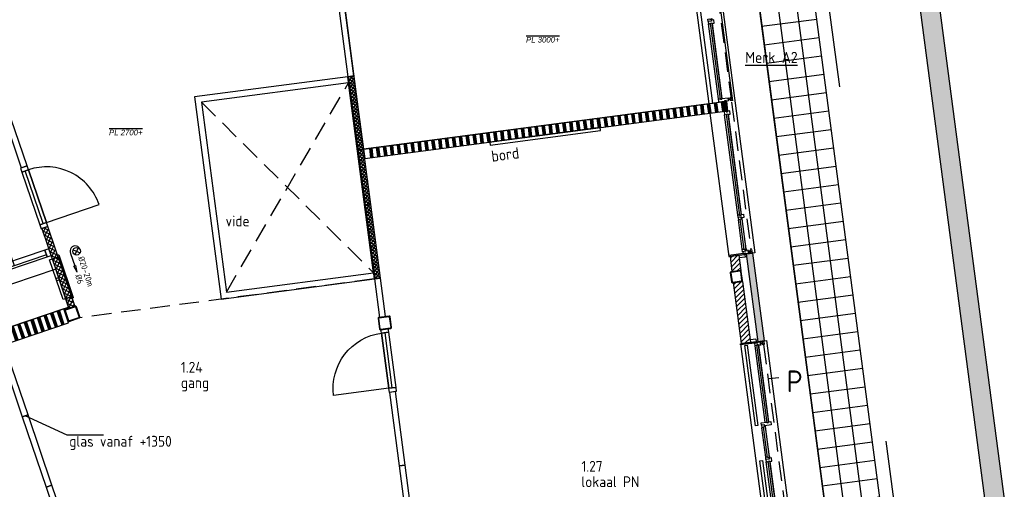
# Model space of a CAD drawing. Header units: millimetres. Extents: x -30977 to 210218, y -180497 to 109503.
# Tile 6 of 31: x 51097 to 67023, y -157677 to -150078. Entities that reach past the tile are written whole.
import ezdxf
from ezdxf.xclip import XClip

# ---------------------------------------------------------------- set-up
doc = ezdxf.new("R2010")
doc.units = ezdxf.units.MM
doc.header["$LTSCALE"] = 100
doc.header["$XCLIPFRAME"] = 2
doc.linetypes.add('082403 X-ref$0$DASHED2', pattern=[9.525, 6.35, -3.175])
doc.linetypes.add('082403 X-ref$0$HIDDEN2', pattern=[4.7625, 3.175, -1.5875])
for name, color, linetype in [('082403 X-ref$0$Beveilig-Alg-Az', 253, 'Continuous'), ('082403 X-ref$0$Beveilig-Alg-Txt', 253, 'Continuous'), ('082403 X-ref$0$bib', 253, 'Continuous'), ('082403 X-ref$0$BiKoz-Draai-Az', 253, 'Continuous'), ('082403 X-ref$0$BiKoz-Hout-Az', 253, 'Continuous'), ('082403 X-ref$0$BiKoz-Hout-Drs', 253, 'Continuous'), ('082403 X-ref$0$BiWand-Alg-Arc', 8, 'Continuous'), ('082403 X-ref$0$BiWand-Bakst-Drs', 253, 'Continuous'), ('082403 X-ref$0$BiWand-Syst-Drs', 253, 'Continuous'), ('082403 X-ref$0$BuKoz-Alum-Az', 253, 'Continuous'), ('082403 X-ref$0$BuWand-Alg-Arc', 253, 'Continuous'), ('082403 X-ref$0$BuWand-Bakst-Drs', 253, 'Continuous'), ('082403 X-ref$0$Construct-Beton-Drs', 253, 'Continuous'), ('082403 X-ref$0$Construct-Staal-Drs', 253, 'Continuous'), ('082403 X-ref$0$DakAfw-Alg-Arc', 8, 'Continuous'), ('082403 X-ref$0$DakAfw-Alg-Az', 253, 'Continuous'), ('082403 X-ref$0$Daken-Staal-Drs', 253, 'Continuous'), ('082403 X-ref$0$dakrandarceer', 253, 'Continuous'), ('082403 X-ref$0$DIM25', 8, 'Continuous'), ('082403 X-ref$0$Inricht-Alg-Az', 253, 'Continuous'), ('082403 X-ref$0$Isolatie-Alg-Drs', 253, 'Continuous'), ('082403 X-ref$0$kozijn', 8, 'Continuous'), ('082403 X-ref$0$kozijn1', 8, 'Continuous'), ('082403 X-ref$0$MTXT18-100', 253, 'Continuous'), ('082403 X-ref$0$MTXT25-1', 253, 'Continuous'), ('082403 X-ref$0$MTXT35-1', 253, 'Continuous'), ('082403 X-ref$0$nieuw uitzet', 253, 'Continuous'), ('082403 X-ref$0$Plafond-Hout-Drs', 8, 'Continuous'), ('082403 X-ref$0$TXT18', 253, 'Continuous'), ('082403 X-ref$0$TXT35', 253, 'Continuous')]:
    doc.layers.add(name, color=color, linetype=linetype)
doc.layers.add('082403 X-ref$0$Opp mfa', color=8, linetype='Continuous', plot=False)
doc.styles.add('082403 X-ref$0$BOS', font='isocp.shx')
doc.styles.add('082403 X-ref$0$BOS3', font='isocp.shx')
pattern_1 = [(45, (0, 0), (-40.411153, 40.411153), [])]

# ---------------------------------------------------------------- blocks, each defined once
blk = doc.blocks.new('082403 X-ref$0$binkozschuif')
at = {"layer": '082403 X-ref$0$BiKoz-Hout-Az', "linetype": 'Continuous'}
for p, q in [((67, 85), (1163, 85)), ((1063, 28), (2158, 28))]:
    blk.add_line(p, q, dxfattribs=at)
at = {"layer": '082403 X-ref$0$BiKoz-Hout-Az'}
for p, q in [((615, 85), (615, -65)), ((1610, 28), (1610, -65)), ((615, -65), (785, -65)), ((1610, -65), (1440, -65))]:
    blk.add_line(p, q, dxfattribs=at)
blk.add_lwpolyline([(67, 0), (2158, 0), (2158, 114), (67, 114)], close=True, dxfattribs=at)
for points in [[(785, -65, 0, 37.5, 0), (710, -65, 37.5, 37.5, 0)], [(1440, -65, 0, 37.5, 0), (1515, -65, 37.5, 37.5, 0)]]:
    blk.add_lwpolyline(points, format="xyseb", dxfattribs=at)
at = {"layer": '082403 X-ref$0$BiKoz-Hout-Drs'}
for points in [[(0, 0), (67, 0), (67, 114), (0, 114)], [(2158, 0), (2225, 0), (2225, 114), (2158, 114)]]:
    blk.add_lwpolyline(points, close=True, dxfattribs=at)
blk = doc.blocks.new('082403 X-ref$0$_K180x10')
at = {"layer": '082403 X-ref$0$Construct-Staal-Drs'}
for points in [[(75, 90), (-75, 90, 0.414214), (-90, 75), (-90, -75, 0.414214), (-75, -90), (75, -90, 0.414214), (90, -75), (90, 75, 0.414214)], [(75, 80), (-75, 80, 0.414214), (-80, 75), (-80, -75, 0.414214), (-75, -80), (75, -80, 0.414214), (80, -75), (80, 75, 0.414214)]]:
    blk.add_lwpolyline(points, format="xyb", close=True, dxfattribs=at)
blk = doc.blocks.new('082403 X-ref$0$dtboord01')
at = {"layer": '082403 X-ref$0$Inricht-Alg-Az'}
blk.add_lwpolyline([(0, -50), (1800, -50), (1800, 0), (0, 0)], close=True, dxfattribs=at)
at = {"layer": '082403 X-ref$0$MTXT18-100', "style": '082403 X-ref$0$BOS3'}
blk.add_text('bord', height=180, dxfattribs=at).set_placement((-5, -322))
blk = doc.blocks.new('082403 X-ref$0$binkozdeur1034')
at = {"layer": '082403 X-ref$0$BiKoz-Draai-Az'}
blk.add_lwpolyline([(967, 0), (67, 0), (67, -900, 0.414214)], format="xyb", close=True, dxfattribs=at)
at = {"layer": '082403 X-ref$0$BiKoz-Hout-Az'}
blk.add_line((67, 57), (967, 57), dxfattribs=at)
blk.add_lwpolyline([(67, 0), (967, 0), (967, 114), (67, 114)], close=True, dxfattribs=at)
at = {"layer": '082403 X-ref$0$BiKoz-Hout-Drs'}
for points in [[(0, 0), (67, 0), (67, 114), (0, 114)], [(967, 0), (1034, 0), (1034, 114), (967, 114)]]:
    blk.add_lwpolyline(points, close=True, dxfattribs=at)
blk = doc.blocks.new('082403 X-ref$0$_K200x10')
at = {"layer": '082403 X-ref$0$Construct-Staal-Drs'}
for points in [[(85, 100), (-85, 100, 0.414214), (-100, 85), (-100, -85, 0.414214), (-85, -100), (85, -100, 0.414214), (100, -85), (100, 85, 0.414214)], [(85, 90), (-85, 90, 0.414214), (-90, 85), (-90, -85, 0.414214), (-85, -90), (85, -90, 0.414214), (90, -85), (90, 85, 0.414214)]]:
    blk.add_lwpolyline(points, format="xyb", close=True, dxfattribs=at)
blk = doc.blocks.new('082403 X-ref$0$brandslanghaspel 20m')
at = {"layer": '082403 X-ref$0$Beveilig-Alg-Az'}
for p, q in [((-86, 291), (86, 119)), ((-86, 119), (86, 291)), ((0, 0), (424, 0)), ((424, -30), (424, 30)), ((644, 0), (424, 30)), ((644, 0), (424, -30))]:
    blk.add_line(p, q, dxfattribs=at)
blk.add_circle((0, 205), 122, dxfattribs=at)
blk.add_arc((-27, 163), 165, 80.6472, 279.3528, dxfattribs=at)
at = {"layer": '082403 X-ref$0$Beveilig-Alg-Txt', "style": '082403 X-ref$0$BOS'}
for s, p in [('%%C20-20m', (202, 180)), ('%%C6', (728, -98))]:
    blk.add_text(s, height=200, dxfattribs=at).set_placement(p)
blk = doc.blocks.new('082403 X-ref$0$ruimtenummer met m2_1')
at = {"layer": '082403 X-ref$0$MTXT25-1', "style": '082403 X-ref$0$BOS'}
blk.add_attdef('OPPERVLAKTE', (0, 498), '', height=250, dxfattribs=at)
at = {"layer": '082403 X-ref$0$MTXT35-1', "style": '082403 X-ref$0$BOS'}
for tag, p in [('RUIMTENUMMER', (-8, 1448)), ('RUIMTENAAM', (-8, 948))]:
    blk.add_attdef(tag, p, '', height=350, dxfattribs=at)
blk = doc.blocks.new('082403 X-ref$0$brandslanghaspel 25-30m inbouw')
at = {"layer": '082403 X-ref$0$Beveilig-Alg-Az', "linetype": 'Continuous', "ltscale": 400}
blk.add_lwpolyline([(-367.5, 0), (367.5, 0), (367.5, -18, -0.414214), (364.5, -21), (-364.5, -21, -0.414214), (-367.5, -18)], format="xyb", close=True, dxfattribs=at)
at = {"layer": '082403 X-ref$0$Beveilig-Alg-Az'}
blk.add_lwpolyline([(-340, 0), (-340, 144), (340, 144), (340, 0)], close=True, dxfattribs=at)
at = {"layer": '082403 X-ref$0$Beveilig-Alg-Az', "linetype": '082403 X-ref$0$HIDDEN2', "ltscale": 0.1}
blk.add_lwpolyline([(19.999512, 144), (19.999512, 111.200195, -1), (-20.000488, 111.200192), (-20, 144)], format="xyb", dxfattribs=at)
blk = doc.blocks.new('082403 X-ref')
at = {"layer": '082403 X-ref$0$BiWand-Alg-Arc'}
h = blk.add_hatch(dxfattribs=at)
h.set_pattern_fill('_USER', color=8, scale=40, angle=52.5, style=0, double=1, pattern_type=0)
h.set_pattern_definition([(52.5, (12512.03, 4526.255), (-31.734134, 24.350457), []), (142.5, (12512.03, 4526.255), (-24.350457, -31.734134), [])])
h.paths.add_polyline_path([(6953, 121267), (7052, 121280), (6895, 122470), (6796, 122457)])
h = blk.add_hatch(dxfattribs=at)
h.set_pattern_fill('SWAND', color=8, angle=168.75, style=0)
h.set_pattern_definition([(277.5, (-6e-11, 6e-14), (111.53755, 14.6842), []), (277.5, (-6.2, -0.82), (111.53755, 14.6842), []), (277.5, (-12.39, -1.63), (111.53755, 14.6842), []), (277.5, (-18.59, -2.45), (111.53755, 14.6842), []), (277.5, (-24.79, -3.26), (111.53755, 14.6842), []), (277.5, (-30.98, -4.08), (111.53755, 14.6842), []), (277.5, (-37.18, -4.9), (111.53755, 14.6842), [])])
h.paths.add_polyline_path([(12901, 121901), (12882, 122050), (7101, 121289), (7121, 121140)])
h = blk.add_hatch(dxfattribs=at)
h.set_pattern_fill('_USER', color=8, scale=40, angle=52.5, style=0, double=1, pattern_type=0)
h.set_pattern_definition([(52.5, (12668.667, 3336.52), (-31.734134, 24.350457), []), (142.5, (12668.667, 3336.52), (-24.350457, -31.734134), [])])
h.paths.add_polyline_path([(7070, 120375), (7169, 120388), (7052, 121280), (6953, 121267)])
h = blk.add_hatch(dxfattribs=at)
h.set_pattern_fill('_USER', color=8, scale=40, angle=52.5, style=0, double=1, pattern_type=0)
h.set_pattern_definition([(52.5, (12786.14, 2444.22), (-31.734134, 24.350457), []), (142.5, (12786.14, 2444.22), (-24.350457, -31.734134), [])])
h.paths.add_polyline_path([(7227, 119185), (7326, 119198), (7169, 120388), (7070, 120375)])
h = blk.add_hatch(dxfattribs=at)
h.set_pattern_fill('_USER', color=8, scale=50, angle=45, style=0, double=1, pattern_type=0)
h.set_pattern_definition([(63.75, (-279.57, 9225.724), (-44.843637, 22.114435), []), (153.75, (-279.57, 9225.724), (-22.114435, -44.843637), [])])
h.paths.add_polyline_path([(1849, 120003), (2234, 118866), (2329, 118899), (1943, 120035)])
h = blk.add_hatch(dxfattribs=at)
h.set_pattern_fill('_USER', color=8, scale=50, angle=45, style=0, double=1, pattern_type=0)
h.set_pattern_definition([(333.75, (3496.25, 111474.41), (22.11443, 44.84364), []), (63.75, (3496.25, 111474.41), (-44.84364, 22.11443), [])])
h.paths.add_polyline_path([(2288, 118709), (2234, 118866), (2329, 118899), (2382, 118741)])
h = blk.add_hatch(dxfattribs=at)
h.set_pattern_fill('SWAND', color=8, style=0)
h.set_pattern_definition([(108.75, (-43315.9, 107278.58), (-106.52964, -36.16194), []), (108.75, (-43309.98, 107280.59), (-106.52964, -36.16194), []), (108.75, (-43304.07, 107282.6), (-106.52964, -36.16194), []), (108.75, (-43298.15, 107284.61), (-106.52964, -36.16194), []), (108.75, (-43292.23, 107286.62), (-106.52964, -36.16194), []), (108.75, (-43286.31, 107288.62), (-106.52964, -36.16194), []), (108.75, (-43280.39, 107290.63), (-106.52964, -36.16194), [])])
h.paths.add_polyline_path([(-6456, 115509), (-6534, 115736), (2205, 118702), (2282, 118475)])
edge = h.paths.add_edge_path()
edge.add_arc((1017, 118263), 5, 108.75, 198.75)
edge.add_line((1013, 118261), (1067, 118100))
edge.add_arc((1072, 118102), 5, 198.75, 288.75)
edge.add_line((1074, 118097), (1235, 118152))
edge.add_arc((1233, 118157), 5, 288.75, 378.75)
edge.add_line((1238, 118158), (1183, 118319))
edge.add_arc((1178, 118318), 5, 18.75, 108.75)
edge.add_line((1177, 118322), (1016, 118268))
at = {"layer": '082403 X-ref$0$BuWand-Alg-Arc'}
h = blk.add_hatch(color=8, dxfattribs=at)
h.paths.add_polyline_path([(13345, 119603), (13246, 119590), (13291, 119249), (13390, 119263)])
h.paths.add_polyline_path([(13433, 118170), (13532, 118183), (13390, 119263), (13291, 119249)])
h = blk.add_hatch(dxfattribs=at)
h.set_pattern_fill('ANSI31', color=8, scale=18, angle=341.25, style=0)
h.set_pattern_definition(pattern_1)
h.paths.add_polyline_path([(13160, 119323), (13011, 119303), (12979, 119551), (13127, 119571)])
h = blk.add_hatch(dxfattribs=at)
h.set_pattern_fill('ANSI31', color=8, scale=18, angle=341.25, style=0)
h.set_pattern_definition(pattern_1)
h.paths.add_polyline_path([(13183, 119145), (13035, 119125), (13165, 118138), (13313, 118157)])
at = {"layer": '082403 X-ref$0$DakAfw-Alg-Arc'}
h = blk.add_hatch(dxfattribs=at)
h.set_pattern_fill('_USER', color=8, scale=300, angle=348.75, style=0, double=1, pattern_type=0)
h.set_pattern_definition([(7.5, (15890.58, 105036.38), (-39.158, 297.4335), []), (97.5, (15890.58, 105036.38), (-297.4335, -39.158), [])])
h.paths.add_polyline_path([(12643, 129704), (15891, 105036), (16783, 105154), (13535, 129822)])
at = {"layer": '082403 X-ref$0$dakrandarceer'}
h = blk.add_hatch(color=8, dxfattribs=at)
h.dxf.hatch_style = 1
h.paths.add_polyline_path([(33020, 128443), (32915, 128752), (15667, 126482), (15709, 126164)])
h.paths.add_polyline_path([(16026, 126206), (15709, 126164), (18642, 103886), (15469, 103469), (15511, 103152), (19001, 103611)])
at = {"layer": '082403 X-ref$0$BiKoz-Hout-Drs', "color": 8, "linetype": '082403 X-ref$0$HIDDEN2'}
for p, q in [((4834, 118971), (6809, 122358)), ((4430, 122045), (7214, 119284))]:
    blk.add_line(p, q, dxfattribs=at)
at = {"layer": '082403 X-ref$0$BiKoz-Hout-Drs', "color": 8}
for points in [[(6895, 122470), (6739, 123660), (6640, 123647), (6796, 122457)], [(4748, 118859), (7227, 119185), (6796, 122457), (4318, 122131)], [(4834, 118971), (7214, 119284), (6809, 122358), (4430, 122045)], [(7408, 118576), (7326, 119198), (7227, 119185), (7309, 118563)], [(7725, 116173), (7568, 117362), (7469, 117349), (7626, 116160)], [(7855, 115183), (7725, 116173), (7626, 116160), (7756, 115170)]]:
    blk.add_lwpolyline(points, close=True, dxfattribs=at)
at = {"layer": '082403 X-ref$0$BiWand-Bakst-Drs', "color": 8}
for points in [[(13011, 119303), (13160, 119323), (13127, 119571), (12979, 119551)], [(13035, 119125), (13183, 119145), (13313, 118157), (13165, 118138)]]:
    blk.add_lwpolyline(points, close=True, dxfattribs=at)
at = {"layer": '082403 X-ref$0$BiWand-Syst-Drs', "color": 8}
for points in [[(7052, 121280), (6895, 122470), (6796, 122457), (6953, 121267)], [(7071, 121134), (12901, 121901), (12882, 122050), (7052, 121283)], [(7169, 120388), (7052, 121280), (6953, 121267), (7070, 120375)], [(7326, 119198), (7169, 120388), (7070, 120375), (7227, 119185)], [(-6456, 115509), (2282, 118475), (2282, 118475), (2205, 118702), (2205, 118702), (-6534, 115736)], [(1531, 116953), (1626, 116985), (1240, 118121), (1145, 118089)], [(1917, 115817), (2011, 115849), (1626, 116985), (1531, 116953)], [(2302, 114680), (2397, 114712), (2011, 115849), (1917, 115817)]]:
    blk.add_lwpolyline(points, close=True, dxfattribs=at)
blk.add_lwpolyline([(2848, 116655), (2260, 116655), (1578, 116969)], dxfattribs=at)
at = {"layer": '082403 X-ref$0$BuKoz-Alum-Az', "color": 8}
blk.add_line((12599, 125271), (13020, 122068), dxfattribs=at)
at = {"layer": '082403 X-ref$0$BuWand-Bakst-Drs', "color": 8}
blk.add_lwpolyline([(13532, 118183), (13433, 118170), (13246, 119590), (13345, 119603)], close=True, dxfattribs=at)
at = {"layer": '082403 X-ref$0$Construct-Beton-Drs', "color": 8}
blk.add_line((13615, 117572), (13770, 117592), dxfattribs=at)
at = {"layer": '082403 X-ref$0$DakAfw-Alg-Az', "color": 8}
blk.add_lwpolyline([(12643, 129704), (15891, 105036), (16783, 105154), (13535, 129822)], close=True, dxfattribs=at)
at = {"layer": '082403 X-ref$0$Daken-Staal-Drs', "color": 8}
blk.add_lwpolyline([(15469, 103469), (15511, 103152), (19001, 103611), (16026, 126206), (15709, 126164), (18642, 103886), (15469, 103469)], close=True, dxfattribs=at)
at = {"layer": '082403 X-ref$0$DIM25', "color": 8, "linetype": '082403 X-ref$0$DASHED2', "ltscale": 0.01}
for p, q in [((12995, 122098), (12941, 122091)), ((13320, 119632), (13265, 119624)), ((13515, 118148), (13461, 118141))]:
    blk.add_line(p, q, dxfattribs=at)
at = {"layer": '082403 X-ref$0$Inricht-Alg-Az', "color": 8}
for points in [[(1516, 120982), (1611, 121014), (1225, 122150), (1130, 122118)], [(174, 118013), (2281, 118728), (2072, 119344), (-35, 118629)]]:
    blk.add_lwpolyline(points, close=True, dxfattribs=at)
at = {"layer": '082403 X-ref$0$Isolatie-Alg-Drs', "color": 8}
for p, q in [((14227, 126261), (14749, 122295)), ((16026, 112592), (15504, 116558))]:
    blk.add_line(p, q, dxfattribs=at)
at = {"layer": '082403 X-ref$0$kozijn', "color": 8, "linetype": '082403 X-ref$0$HIDDEN2'}
for p, q in [((12588, 125210), (12997, 122099)), ((13004, 122045), (13318, 119659)), ((13521, 118122), (13930, 115011))]:
    blk.add_line(p, q, dxfattribs=at)
at = {"layer": '082403 X-ref$0$kozijn', "color": 8}
for points in [[(12214, 125223), (12214, 125223), (12636, 122018)], [(12500, 125258), (12636, 125276), (13383, 119608), (13246, 119590)], [(12655, 121869), (12961, 119549), (12961, 119549)], [(13433, 118170), (13570, 118188), (14288, 112727), (14152, 112709)], [(13147, 118135), (13147, 118135), (13867, 112668), (13867, 112668)]]:
    blk.add_lwpolyline(points, dxfattribs=at)
for points in [[(12800, 122044), (12798, 122059), (12793, 122098), (12822, 122102), (12824, 122092), (12848, 122095), (12847, 122105), (12948, 122118), (12955, 122065), (12919, 122060), (12917, 122070), (12892, 122067), (12894, 122057)], [(12986, 122104), (12988, 122089), (12953, 122084), (12951, 122099)], [(12885, 121894), (12885, 121894), (12892, 121841), (12922, 121845), (12920, 121854), (12945, 121857), (12947, 121848), (12983, 121853), (12976, 121906), (12939, 121901), (12941, 121891), (12916, 121888), (12915, 121898)], [(13219, 119582), (13224, 119537), (13135, 119526), (13129, 119570)], [(13259, 118112), (13430, 116815), (13390, 116810), (13219, 118107)], [(13504, 116249), (13894, 113290), (13854, 113284), (13464, 116244)]]:
    blk.add_lwpolyline(points, close=True, dxfattribs=at)
at = {"layer": '082403 X-ref$0$kozijn1', "color": 8}
for p, q in [((12793, 122098), (12633, 123312)), ((12854, 122106), (12694, 123319)), ((12946, 121902), (12926, 122061)), ((13105, 120220), (12892, 121841)), ((13167, 120228), (12953, 121849)), ((13178, 119665), (13116, 120142)), ((13240, 119673), (13177, 120150)), ((13547, 116865), (13384, 118104)), ((13609, 116873), (13445, 118112)), ((13556, 116302), (13493, 116778)), ((13617, 116310), (13554, 116786)), ((13729, 114984), (13566, 116224)), ((13791, 114992), (13627, 116232))]:
    blk.add_line(p, q, dxfattribs=at)
for points in [[(12628, 123351), (12623, 123389), (12652, 123393), (12654, 123383), (12678, 123387), (12677, 123396), (12684, 123397), (12687, 123376), (12672, 123374), (12674, 123357)], [(12628, 123350), (12633, 123311), (12663, 123315), (12661, 123325), (12686, 123328), (12687, 123319), (12724, 123323), (12717, 123377), (12677, 123372), (12679, 123357)], [(12686, 123328), (12848, 122095), (12824, 122092), (12661, 123325)], [(12916, 121888), (12941, 121891), (12917, 122070), (12892, 122067)], [(13004, 122126), (13011, 122072), (12991, 122069), (12984, 122123)], [(12945, 121857), (13161, 120217), (13136, 120214), (12920, 121854)], [(13110, 120181), (13105, 120220), (13135, 120223), (13136, 120214), (13161, 120217), (13160, 120227), (13197, 120232), (13204, 120178), (13164, 120173), (13162, 120188)], [(13111, 120180), (13116, 120142), (13145, 120146), (13144, 120155), (13169, 120159), (13170, 120149), (13177, 120150), (13174, 120171), (13160, 120169), (13157, 120186)], [(13169, 120159), (13234, 119662), (13209, 119659), (13144, 120155)], [(13236, 119585), (13233, 119603), (12958, 119567), (12961, 119549)], [(13183, 119626), (13178, 119665), (13208, 119669), (13209, 119659), (13234, 119662), (13233, 119672), (13240, 119673), (13243, 119652), (13228, 119650), (13230, 119633)], [(13184, 119626), (13187, 119597), (13217, 119601), (13217, 119601), (13236, 119603), (13237, 119593), (13280, 119599), (13273, 119653), (13233, 119647), (13235, 119633)], [(13313, 119623), (13311, 119638), (13275, 119633), (13277, 119618)], [(13328, 119660), (13335, 119606), (13316, 119604), (13309, 119657)], [(13422, 118171), (13424, 118154), (13149, 118117), (13147, 118135)], [(13399, 118215), (13404, 118170), (13315, 118158), (13309, 118203)], [(13378, 118147), (13378, 118147), (13427, 118154), (13425, 118164), (13468, 118169), (13475, 118116), (13438, 118111), (13437, 118121), (13412, 118118), (13414, 118108), (13384, 118104)], [(13524, 118177), (13531, 118123), (13511, 118121), (13504, 118174)], [(13437, 118121), (13603, 116862), (13578, 116859), (13412, 118118)], [(13506, 118155), (13508, 118140), (13473, 118135), (13471, 118150)], [(13488, 116817), (13483, 116856), (13577, 116868), (13578, 116859), (13603, 116862), (13602, 116872), (13638, 116877), (13645, 116823), (13541, 116809), (13539, 116824)], [(13488, 116817), (13493, 116778), (13523, 116782), (13521, 116792), (13546, 116795), (13547, 116785), (13554, 116786), (13552, 116807), (13537, 116805), (13535, 116823)], [(13546, 116795), (13611, 116299), (13587, 116295), (13521, 116792)], [(13561, 116263), (13556, 116301), (13585, 116305), (13587, 116295), (13611, 116299), (13610, 116309), (13617, 116310), (13620, 116288), (13605, 116286), (13607, 116269)], [(13561, 116262), (13566, 116224), (13596, 116227), (13594, 116237), (13619, 116241), (13620, 116231), (13657, 116236), (13650, 116289), (13611, 116284), (13612, 116269)], [(13619, 116241), (13785, 114982), (13760, 114978), (13594, 116237)]]:
    blk.add_lwpolyline(points, close=True, dxfattribs=at)
at = {"layer": '082403 X-ref$0$nieuw uitzet', "color": 8}
for points in [[(2234, 118866), (2329, 118899), (1943, 120035), (1849, 120003)], [(2288, 118709), (2234, 118866), (2329, 118899), (2382, 118741)]]:
    blk.add_lwpolyline(points, close=True, dxfattribs=at)
at = {"layer": '082403 X-ref$0$Opp mfa'}
blk.add_lwpolyline([(7052, 121283), (12703, 122027), (11732, 129400), (11689, 129528), (10610, 129386), (10948, 126818), (6402, 126220), (6500, 125476), (6500, 125476), (6967, 121927), (6967, 121927)], close=True, dxfattribs=at)
at = {"layer": '082403 X-ref$0$Plafond-Hout-Drs', "color": 8, "linetype": '082403 X-ref$0$HIDDEN2'}
blk.add_line((7223, 119185), (2465, 118558), dxfattribs=at)
at = {"layer": '082403 X-ref$0$bib', "color": 8}
for name, p, rotation in [('082403 X-ref$0$dtboord01', (9094, 121400), 7.499999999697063), ('082403 X-ref$0$binkozdeur1034', (1943, 120035), 108.7499999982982), ('082403 X-ref$0$binkozschuif', (1960, 119675), 198.7499999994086), ('082403 X-ref$0$brandslanghaspel 25-30m inbouw', (2220, 119221), 108.7500000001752), ('082403 X-ref$0$_K180x10', (13082, 119222), 7.499999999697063), ('082403 X-ref$0$_K200x10', (2339, 118621), 18.74999999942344), ('082403 X-ref$0$_K200x10', (7396, 118474), 7.505332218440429)]:
    blk.add_blockref(name, p, dxfattribs=dict(at, rotation=rotation))
ref = blk.add_blockref('082403 X-ref$0$ruimtenummer met m2_1', (4824, 119561), dxfattribs=dict(at, xscale=0.5, yscale=0.5, zscale=0.5))
ref.add_attrib('RUIMTENAAM', 'vide', (4820, 120035), dxfattribs={"layer": '082403 X-ref$0$MTXT35-1', "height": 175, "style": '082403 X-ref$0$BOS'})
at = {"layer": '082403 X-ref$0$bib', "color": 8, "xscale": 0.4999999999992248, "yscale": 0.4999999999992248, "zscale": 0.4999999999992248, "rotation": 288.7499999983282}
blk.add_blockref('082403 X-ref$0$brandslanghaspel 20m', (2314, 119599), dxfattribs=at)
at = {"layer": '082403 X-ref$0$bib', "color": 8, "xscale": -1, "rotation": 277.5000002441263}
blk.add_blockref('082403 X-ref$0$binkozdeur1034', (7469, 117349), dxfattribs=at)
at = {"layer": '082403 X-ref$0$bib', "color": 8}
ref = blk.add_blockref('082403 X-ref$0$ruimtenummer met m2_1', (4101, 116945), dxfattribs=dict(at, xscale=0.5, yscale=0.5, zscale=0.5))
ref.add_attrib('RUIMTENUMMER', '1.24', (4098, 117669), dxfattribs={"layer": '082403 X-ref$0$MTXT35-1', "height": 175, "style": '082403 X-ref$0$BOS'})
ref.add_attrib('RUIMTENAAM', 'gang', (4098, 117419), dxfattribs={"layer": '082403 X-ref$0$MTXT35-1', "height": 175, "style": '082403 X-ref$0$BOS'})
ref = blk.add_blockref('082403 X-ref$0$ruimtenummer met m2_1', (2295, 115997), dxfattribs=dict(at, xscale=0.5, yscale=0.5, zscale=0.5))
ref.add_attrib('RUIMTENAAM', 'glas vanaf +1350', (2292, 116471), dxfattribs={"layer": '082403 X-ref$0$MTXT35-1', "height": 175, "style": '082403 X-ref$0$BOS'})
ref = blk.add_blockref('082403 X-ref$0$ruimtenummer met m2_1', (10580, 115342), dxfattribs=dict(at, xscale=0.5, yscale=0.5, zscale=0.5))
ref.add_attrib('RUIMTENUMMER', '1.27', (10576, 116066), dxfattribs={"layer": '082403 X-ref$0$MTXT35-1', "height": 175, "style": '082403 X-ref$0$BOS'})
ref.add_attrib('RUIMTENAAM', 'lokaal PN', (10576, 115816), dxfattribs={"layer": '082403 X-ref$0$MTXT35-1', "height": 175, "style": '082403 X-ref$0$BOS'})
at = {"layer": '082403 X-ref$0$TXT18', "color": 8, "attachment_point": 1, "style": '082403 X-ref$0$BOS3'}
for s, insert, char_height, width in [('{\\fArial|b0|i1|c0|p34;\\OPL 3000+}', (9680, 123101), 90, 612.16), ('{\\LMerk A2}', (13226, 122860), 180, 2110.49), ('{\\fArial|b0|i1|c0|p34;\\OPL 2700+}', (2935, 121600), 90, 612.16)]:
    blk.add_mtext(s, dxfattribs=dict(at, insert=insert, char_height=char_height, width=width))
at = {"layer": '082403 X-ref$0$TXT35', "color": 8, "insert": (13895, 117704), "char_height": 350, "width": 1124.11, "attachment_point": 1, "style": '082403 X-ref$0$BOS3'}
blk.add_mtext('P', dxfattribs=at)

msp = doc.modelspace()

# ---------------------------------------------------------------- block references
ref = msp.add_blockref('082403 X-ref', (49607, -273458))
XClip(ref).set_block_clipping_path([(-29388.3395662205, 92961.1290501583), (160611.6604337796, 182961.1290501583)])

doc.saveas('drawing.dxf')
